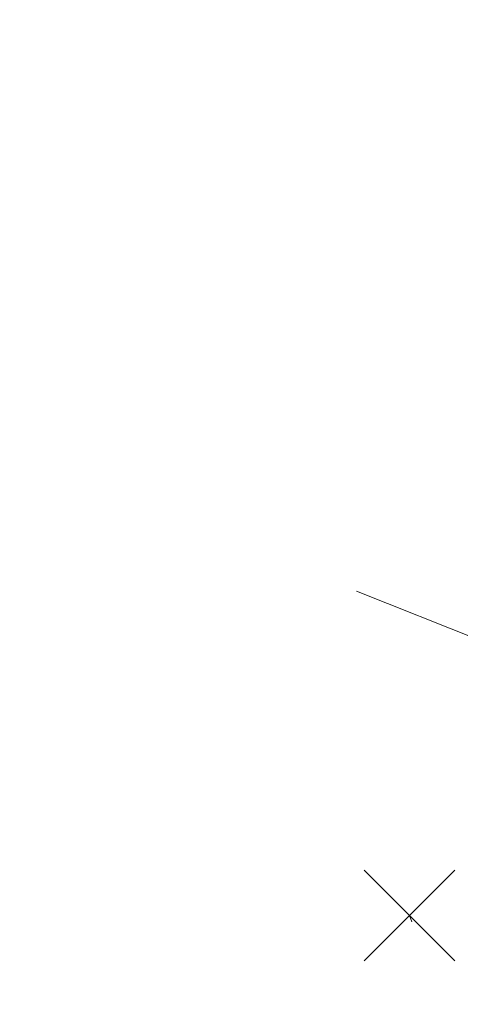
# Model space of a CAD drawing. Extents: x 413123 to 1465301, y 377724 to 504150.
# Tile 68 of 256: x 1463227.07 to 1463233.55, y 433284.63 to 433299.13. Entities that reach past the tile are written whole.
import ezdxf

# ---------------------------------------------------------------- set-up
doc = ezdxf.new("R2010")
doc.units = 0
doc.header["$MEASUREMENT"] = 0
doc.linetypes.add('DGN Style 1', pattern=[8.732639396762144, 0.01453018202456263, -8.71810921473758])
doc.linetypes.add('DGN Style 3', pattern=[20.34225483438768, 14.53018202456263, -5.812072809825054])
for name, color, linetype, lineweight in [('PV_X_Curb', 120, 'DGN Style 1', 0), ('PV_X_EOP', 7, 'DGN Style 3', 0), ('SV_X_Random_Point (Construction)', 7, 'Continuous', 0)]:
    doc.layers.add(name, color=color, linetype=linetype, lineweight=lineweight)
doc.layers.add('SV_Observation (Construction)', color=97, linetype='DGN Style 1', lineweight=0, transparency=0.9)

# ---------------------------------------------------------------- blocks, each defined once
blk = doc.blocks.new('X_600')
at = {"layer": 'SV_X_Random_Point (Construction)', "color": 7, "linetype": 'Continuous', "lineweight": 0, "transparency": 33554559}
for p, q in [((-0.03333333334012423, -0.03337500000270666), (0.03333333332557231, 0.03337499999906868)), ((-0.03333333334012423, 0.03337499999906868), (0.03333333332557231, -0.03337500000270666))]:
    blk.add_line(p, q, dxfattribs=at)

msp = doc.modelspace()

# ---------------------------------------------------------------- linework, layer by layer
at = {"layer": 'PV_X_Curb'}
for points, knots in [([(1463034.114341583, 433358.5354235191, 570.967442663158), (1463034.382762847, 433357.8525596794, 570.9829174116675), (1463034.902669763, 433356.6746703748, 570.9791408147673), (1463036.322057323, 433354.5205973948, 570.6849760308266), (1463037.748960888, 433352.2020754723, 570.6878951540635), (1463040.018756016, 433349.1857511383, 570.9427811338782), (1463042.639031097, 433346.7780487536, 570.7955674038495), (1463044.970687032, 433345.5933757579, 570.8824061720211), (1463045.921303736, 433345.2188641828, 570.878208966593), (1463051.106075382, 433343.1762354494, 570.8553169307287), (1463056.290847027, 433341.1336067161, 570.8324248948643), (1463061.475618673, 433339.0909779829, 570.809532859), (1463062.018547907, 433338.9041474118, 570.7725412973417), (1463062.561477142, 433338.7173168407, 570.7355497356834), (1463063.104406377, 433338.5304862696, 570.6985581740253), (1463069.657625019, 433335.9461940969, 570.7210719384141), (1463076.21084366, 433333.3619019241, 570.7435857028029), (1463082.764062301, 433330.7776097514, 570.7660994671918), (1463087.246478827, 433329.0023655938, 570.8028168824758), (1463091.728895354, 433327.2271214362, 570.8395342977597), (1463096.211311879, 433325.4518772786, 570.8762517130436), (1463096.878442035, 433325.1897515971, 570.9638925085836), (1463097.545572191, 433324.9276259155, 571.0515333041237), (1463098.212702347, 433324.6655002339, 571.1391740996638), (1463104.831686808, 433322.094946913, 571.1640382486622), (1463111.45067127, 433319.524393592, 571.1889023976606), (1463118.069655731, 433316.953840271, 571.2137665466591), (1463125.957183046, 433313.9138789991, 571.1851535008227), (1463133.844710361, 433310.8739177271, 571.1565404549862), (1463141.732237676, 433307.8339564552, 571.1279274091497), (1463145.767175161, 433306.241790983, 571.1313455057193), (1463149.802112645, 433304.6496255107, 571.134763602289), (1463153.83705013, 433303.0574600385, 571.1381816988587), (1463154.355066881, 433302.8054079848, 571.0924572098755), (1463154.873083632, 433302.5533559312, 571.0467327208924), (1463155.391100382, 433302.3013038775, 571.0010082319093), (1463159.740180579, 433300.5574304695, 571.007755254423), (1463164.089260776, 433298.8135570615, 571.0145022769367), (1463168.438340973, 433297.0696836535, 571.0212492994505), (1463173.76020955, 433294.9893866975, 571.0517121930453), (1463179.082078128, 433292.9090897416, 571.0821750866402), (1463184.403946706, 433290.8287927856, 571.1126379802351), (1463184.927832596, 433290.6024130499, 571.183469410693), (1463185.451718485, 433290.3760333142, 571.254300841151), (1463185.975604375, 433290.1496535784, 571.3251322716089), (1463193.283059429, 433287.4009373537, 571.3274320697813), (1463200.590514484, 433284.6522211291, 571.3297318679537), (1463207.897969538, 433281.9035049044, 571.3320316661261), (1463214.611583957, 433279.3049910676, 571.3660593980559), (1463221.325198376, 433276.7064772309, 571.4000871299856), (1463228.038812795, 433274.1079633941, 571.4341148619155), (1463234.876881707, 433271.4003319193, 571.5030017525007), (1463241.714950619, 433268.6927004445, 571.5718886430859), (1463248.553019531, 433265.9850689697, 571.6407755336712), (1463252.53367608, 433264.4224603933, 571.6987979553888), (1463256.514332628, 433262.8598518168, 571.7568203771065), (1463260.494989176, 433261.2972432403, 571.8148427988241), (1463261.18962272, 433261.0748617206, 571.7422662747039), (1463261.884256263, 433260.8524802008, 571.6696897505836), (1463262.578889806, 433260.6300986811, 571.5971132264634), (1463267.974277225, 433258.4984942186, 571.5913249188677), (1463273.369664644, 433256.3668897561, 571.5855366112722), (1463278.765052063, 433254.2352852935, 571.5797483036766), (1463284.039124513, 433252.1341649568, 571.626583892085), (1463289.313196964, 433250.0330446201, 571.6734194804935), (1463294.587269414, 433247.9319242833, 571.7202550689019), (1463295.147837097, 433247.7325865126, 571.8045569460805), (1463295.70840478, 433247.533248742, 571.8888588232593), (1463296.268972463, 433247.3339109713, 571.9731607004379), (1463303.262539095, 433244.6091737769, 572.0038664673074), (1463310.256105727, 433241.8844365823, 572.034572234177), (1463317.249672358, 433239.1596993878, 572.0652780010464), (1463324.8255847, 433236.206749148, 572.1003223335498), (1463332.401497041, 433233.2537989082, 572.1353666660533), (1463339.977409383, 433230.3008486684, 572.1704109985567), (1463346.624217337, 433227.6724527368, 572.1699621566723), (1463353.271025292, 433225.044056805, 572.1695133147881), (1463359.917833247, 433222.4156608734, 572.1690644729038), (1463363.666535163, 433220.9685334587, 572.1740861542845), (1463367.415237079, 433219.521406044, 572.1791078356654), (1463371.163938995, 433218.0742786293, 572.1841295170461), (1463371.754596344, 433217.8301906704, 572.1047293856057), (1463372.345253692, 433217.5861027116, 572.0253292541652), (1463372.935911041, 433217.3420147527, 571.9459291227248), (1463380.338603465, 433214.4611246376, 571.9041823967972), (1463387.741295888, 433211.5802345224, 571.8624356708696), (1463395.143988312, 433208.6993444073, 571.8206889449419), (1463403.121855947, 433205.5721027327, 571.8539167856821), (1463411.099723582, 433202.4448610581, 571.8871446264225), (1463419.077591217, 433199.3176193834, 571.9203724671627), (1463419.407565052, 433199.1647159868, 571.9396248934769), (1463419.737538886, 433199.0118125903, 571.9588773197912), (1463420.067512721, 433198.8589091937, 571.9781297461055)], [0, 0, 0, 0, 0.004163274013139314, 0.007301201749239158, 0.0146979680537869, 0.01957460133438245, 0.02877745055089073, 0.03448275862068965, 0.03448275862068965, 0.03448275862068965, 0.06896551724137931, 0.06896551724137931, 0.06896551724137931, 0.1034482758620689, 0.1034482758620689, 0.1034482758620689, 0.1379310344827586, 0.1379310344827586, 0.1379310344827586, 0.1724137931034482, 0.1724137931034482, 0.1724137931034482, 0.2068965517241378, 0.2068965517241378, 0.2068965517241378, 0.2413793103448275, 0.2413793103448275, 0.2413793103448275, 0.2758620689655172, 0.2758620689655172, 0.2758620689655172, 0.3103448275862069, 0.3103448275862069, 0.3103448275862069, 0.3448275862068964, 0.3448275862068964, 0.3448275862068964, 0.3793103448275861, 0.3793103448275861, 0.3793103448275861, 0.4137931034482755, 0.4137931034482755, 0.4137931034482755, 0.4482758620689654, 0.4482758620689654, 0.4482758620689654, 0.4827586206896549, 0.4827586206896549, 0.4827586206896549, 0.5172413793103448, 0.5172413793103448, 0.5172413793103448, 0.5517241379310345, 0.5517241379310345, 0.5517241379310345, 0.5862068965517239, 0.5862068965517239, 0.5862068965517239, 0.6206896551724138, 0.6206896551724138, 0.6206896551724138, 0.6551724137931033, 0.6551724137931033, 0.6551724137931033, 0.6896551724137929, 0.6896551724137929, 0.6896551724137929, 0.7241379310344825, 0.7241379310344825, 0.7241379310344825, 0.7586206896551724, 0.7586206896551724, 0.7586206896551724, 0.7931034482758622, 0.7931034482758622, 0.7931034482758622, 0.8275862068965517, 0.8275862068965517, 0.8275862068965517, 0.8620689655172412, 0.8620689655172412, 0.8620689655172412, 0.8965517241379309, 0.8965517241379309, 0.8965517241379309, 0.9310344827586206, 0.9310344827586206, 0.9310344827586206, 0.9655172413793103, 0.9655172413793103, 0.9655172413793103, 1, 1, 1, 1]), ([(1463694.730807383, 433042.1012902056, 573.2000085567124), (1463688.122071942, 433044.6665198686, 573.2117681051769), (1463681.5133365, 433047.2317495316, 573.2235276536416), (1463674.904601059, 433049.7969791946, 573.2352872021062), (1463669.906627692, 433051.7384291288, 573.2422034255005), (1463664.908654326, 433053.679879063, 573.249119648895), (1463659.910680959, 433055.6213289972, 573.2560358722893), (1463659.31440991, 433055.8530469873, 573.3282538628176), (1463658.718138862, 433056.0847649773, 573.400471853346), (1463658.121867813, 433056.3164829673, 573.4726898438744), (1463656.811811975, 433056.8455353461, 573.4691755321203), (1463655.501756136, 433057.3745877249, 573.4656612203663), (1463654.191700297, 433057.9036401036, 573.4621469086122), (1463647.078403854, 433060.7016199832, 573.4311409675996), (1463639.965107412, 433063.4995998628, 573.4001350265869), (1463632.851810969, 433066.2975797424, 573.3691290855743), (1463626.603526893, 433068.7760307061, 573.3262890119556), (1463620.355242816, 433071.25448167, 573.2834489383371), (1463614.10695874, 433073.7329326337, 573.2406088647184), (1463606.821724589, 433076.5483492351, 573.1778320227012), (1463599.536490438, 433079.3637658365, 573.1150551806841), (1463592.251256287, 433082.1791824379, 573.052278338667), (1463585.048675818, 433085.0513616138, 572.9767093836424), (1463577.846095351, 433087.9235407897, 572.901140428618), (1463570.643514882, 433090.7957199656, 572.8255714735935), (1463568.520856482, 433091.6009161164, 572.8136526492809), (1463566.398198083, 433092.4061122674, 572.8017338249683), (1463564.275539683, 433093.2113084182, 572.7898150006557), (1463563.658286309, 433093.4932407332, 572.723361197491), (1463563.041032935, 433093.7751730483, 572.6569073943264), (1463562.423779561, 433094.0571053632, 572.5904535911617), (1463557.897842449, 433095.8076798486, 572.5495712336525), (1463553.371905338, 433097.5582543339, 572.5086888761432), (1463548.845968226, 433099.3088288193, 572.4678065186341), (1463541.746736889, 433102.0973839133, 572.4116307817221), (1463534.647505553, 433104.8859390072, 572.3554550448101), (1463527.548274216, 433107.6744941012, 572.2992793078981), (1463527.099574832, 433107.8541490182, 572.3819727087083), (1463526.650875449, 433108.0338039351, 572.4646661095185), (1463526.202176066, 433108.2134588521, 572.5473595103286), (1463518.442801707, 433111.2934591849, 572.5872886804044), (1463510.683427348, 433114.3734595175, 572.6272178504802), (1463502.924052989, 433117.4534598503, 572.6671470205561), (1463495.101662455, 433120.5759616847, 572.6180249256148), (1463487.279271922, 433123.6984635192, 572.5689028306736), (1463479.456881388, 433126.8209653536, 572.5197807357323), (1463474.540841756, 433128.7396558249, 572.5305568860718), (1463469.624802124, 433130.6583462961, 572.5413330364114), (1463464.708762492, 433132.5770367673, 572.5521091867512), (1463464.15178183, 433132.7738995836, 572.4839343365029), (1463463.594801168, 433132.9707623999, 572.4157594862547), (1463463.037820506, 433133.1676252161, 572.3475846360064), (1463455.395093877, 433136.1460172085, 572.2965798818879), (1463447.752367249, 433139.1244092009, 572.2455751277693), (1463440.10964062, 433142.1028011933, 572.1945703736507), (1463439.463345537, 433142.3911085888, 572.2249332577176), (1463438.817050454, 433142.6794159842, 572.2552961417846), (1463438.170755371, 433142.9677233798, 572.2856590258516), (1463431.589276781, 433145.5431962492, 572.3185177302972), (1463425.007798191, 433148.1186691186, 572.351376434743), (1463418.4263196, 433150.6941419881, 572.3842351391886), (1463413.565512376, 433152.6091060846, 572.3506952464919), (1463408.704705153, 433154.5240701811, 572.3171553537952), (1463403.843897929, 433156.4390342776, 572.2836154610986), (1463402.295983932, 433157.0721267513, 572.2966227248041), (1463400.748069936, 433157.7052192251, 572.3096299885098), (1463399.20015594, 433158.3383116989, 572.3226372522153), (1463398.571326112, 433158.6030358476, 572.2531442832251), (1463397.942496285, 433158.8677599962, 572.1836513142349), (1463397.313666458, 433159.1324841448, 572.1141583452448), (1463389.499427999, 433162.1494767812, 572.1431257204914), (1463381.68518954, 433165.1664694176, 572.172093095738), (1463373.87095108, 433168.1834620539, 572.2010604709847), (1463373.202610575, 433168.4242856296, 572.2485422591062), (1463372.53427007, 433168.6651092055, 572.2960240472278), (1463371.865929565, 433168.9059327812, 572.3435058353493), (1463366.852918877, 433170.8940812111, 572.309207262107), (1463361.839908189, 433172.882229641, 572.2749086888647), (1463356.826897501, 433174.8703780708, 572.2406101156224), (1463350.263613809, 433177.4130764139, 572.2105829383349), (1463343.700330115, 433179.955774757, 572.1805557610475), (1463337.137046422, 433182.4984731, 572.1505285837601), (1463332.732110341, 433184.1753668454, 572.1399057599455), (1463328.327174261, 433185.8522605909, 572.129282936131), (1463323.922238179, 433187.5291543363, 572.1186601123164), (1463323.550514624, 433187.6736224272, 572.0672464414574), (1463323.17879107, 433187.8180905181, 572.0158327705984), (1463322.807067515, 433187.9625586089, 571.9644190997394), (1463314.242457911, 433191.4677850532, 571.9189611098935), (1463305.677848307, 433194.9730114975, 571.8735031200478), (1463297.113238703, 433198.4782379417, 571.8280451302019), (1463296.447798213, 433198.6498683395, 571.8729159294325), (1463295.782357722, 433198.8214987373, 571.917786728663), (1463295.116917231, 433198.9931291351, 571.9626575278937), (1463288.43623397, 433201.6173953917, 571.9595616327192), (1463281.755550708, 433204.2416616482, 571.9564657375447), (1463275.074867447, 433206.8659279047, 571.9533698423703), (1463270.698621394, 433208.5836220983, 571.955071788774), (1463266.322375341, 433210.3013162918, 571.9567737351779), (1463261.946129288, 433212.0190104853, 571.9584756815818), (1463261.255964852, 433212.2907585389, 571.8814296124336), (1463260.565800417, 433212.5625065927, 571.8043835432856), (1463259.875635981, 433212.8342546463, 571.7273374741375), (1463253.221984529, 433215.4661261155, 571.684237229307), (1463246.568333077, 433218.0979975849, 571.6411369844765), (1463239.914681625, 433220.7298690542, 571.5980367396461), (1463232.697418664, 433223.5591135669, 571.584901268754), (1463225.480155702, 433226.3883580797, 571.5717657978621), (1463218.262892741, 433229.2176025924, 571.5586303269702), (1463212.689928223, 433231.3845503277, 571.501804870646), (1463207.116963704, 433233.5514980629, 571.4449794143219), (1463201.543999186, 433235.7184457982, 571.3881539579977), (1463197.702392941, 433237.2969398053, 571.3824755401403), (1463193.860786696, 433238.8754338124, 571.376797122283), (1463190.01918045, 433240.4539278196, 571.3711187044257), (1463189.420555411, 433240.6641899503, 571.4587546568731), (1463188.821930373, 433240.874452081, 571.5463906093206), (1463188.223305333, 433241.0847142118, 571.6340265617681), (1463185.054584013, 433242.3131517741, 571.6250500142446), (1463181.885862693, 433243.5415893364, 571.6160734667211), (1463178.717141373, 433244.7700268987, 571.6070969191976), (1463171.181422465, 433247.7347391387, 571.5342143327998), (1463163.645703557, 433250.6994513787, 571.4613317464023), (1463156.10998465, 433253.6641636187, 571.3884491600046), (1463148.761307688, 433256.5197229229, 571.322577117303), (1463141.412630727, 433259.3752822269, 571.2567050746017), (1463134.063953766, 433262.2308415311, 571.1908330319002), (1463126.984343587, 433264.9936274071, 571.2120531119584), (1463119.904733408, 433267.756413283, 571.2332731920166), (1463112.82512323, 433270.519199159, 571.2544932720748), (1463106.948373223, 433272.8554993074, 571.272380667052), (1463101.071623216, 433275.1917994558, 571.290268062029), (1463095.19487321, 433277.5280996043, 571.3081554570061), (1463087.382378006, 433280.5556578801, 571.2445784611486), (1463079.569882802, 433283.583216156, 571.1810014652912), (1463071.757387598, 433286.6107744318, 571.1174244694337), (1463067.011834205, 433288.4980060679, 571.0790224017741), (1463062.266280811, 433290.385237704, 571.0406203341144), (1463057.520727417, 433292.27246934, 571.0022182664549), (1463052.596696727, 433294.1302708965, 570.9741905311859), (1463047.672666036, 433295.988072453, 570.946162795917), (1463042.748635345, 433297.8458740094, 570.9181350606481), (1463040.996474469, 433298.028892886, 570.6600759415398), (1463037.884741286, 433298.0614564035, 570.3732611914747), (1463033.533792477, 433297.4811137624, 570.213053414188), (1463028.578927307, 433295.8351240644, 570.8846791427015), (1463025.750437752, 433293.3300609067, 570.5443428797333), (1463024.222435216, 433291.00068514, 570.5092220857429), (1463023.412434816, 433289.7658735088, 570.490604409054), (1463022.602434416, 433288.5310618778, 570.4719867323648), (1463021.792434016, 433287.2962502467, 570.4533690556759), (1463021.001432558, 433285.3732457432, 570.5012869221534), (1463020.2104311, 433283.4502412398, 570.549204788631), (1463019.419429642, 433281.5272367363, 570.5971226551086), (1463018.531487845, 433279.3825151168, 570.6481372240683), (1463017.643546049, 433277.2377934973, 570.6991517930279), (1463016.755604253, 433275.0930718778, 570.7501663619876), (1463014.741467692, 433270.0950215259, 570.9656913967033), (1463012.727331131, 433265.096971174, 571.181216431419), (1463010.71319457, 433260.0989208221, 571.3967414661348)], [0, 0, 0, 0, 0.01923076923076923, 0.01923076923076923, 0.01923076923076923, 0.03846153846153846, 0.03846153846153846, 0.03846153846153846, 0.05769230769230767, 0.05769230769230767, 0.05769230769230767, 0.07692307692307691, 0.07692307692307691, 0.07692307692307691, 0.09615384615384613, 0.09615384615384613, 0.09615384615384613, 0.1153846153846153, 0.1153846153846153, 0.1153846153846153, 0.1346153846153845, 0.1346153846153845, 0.1346153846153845, 0.1538461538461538, 0.1538461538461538, 0.1538461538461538, 0.1730769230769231, 0.1730769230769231, 0.1730769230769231, 0.1923076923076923, 0.1923076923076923, 0.1923076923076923, 0.2115384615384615, 0.2115384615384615, 0.2115384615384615, 0.2307692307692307, 0.2307692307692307, 0.2307692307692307, 0.25, 0.25, 0.25, 0.269230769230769, 0.269230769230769, 0.269230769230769, 0.2884615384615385, 0.2884615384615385, 0.2884615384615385, 0.3076923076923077, 0.3076923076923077, 0.3076923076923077, 0.3269230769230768, 0.3269230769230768, 0.3269230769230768, 0.3461538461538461, 0.3461538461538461, 0.3461538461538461, 0.3653846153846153, 0.3653846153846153, 0.3653846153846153, 0.3846153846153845, 0.3846153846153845, 0.3846153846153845, 0.4038461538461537, 0.4038461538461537, 0.4038461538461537, 0.423076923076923, 0.423076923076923, 0.423076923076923, 0.4423076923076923, 0.4423076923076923, 0.4423076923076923, 0.4615384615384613, 0.4615384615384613, 0.4615384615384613, 0.4807692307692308, 0.4807692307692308, 0.4807692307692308, 0.5, 0.5, 0.5, 0.5192307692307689, 0.5192307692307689, 0.5192307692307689, 0.538461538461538, 0.538461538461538, 0.538461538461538, 0.5576923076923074, 0.5576923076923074, 0.5576923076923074, 0.576923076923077, 0.576923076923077, 0.576923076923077, 0.5961538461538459, 0.5961538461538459, 0.5961538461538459, 0.6153846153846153, 0.6153846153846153, 0.6153846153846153, 0.6346153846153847, 0.6346153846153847, 0.6346153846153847, 0.6538461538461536, 0.6538461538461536, 0.6538461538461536, 0.673076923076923, 0.673076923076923, 0.673076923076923, 0.6923076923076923, 0.6923076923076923, 0.6923076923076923, 0.7115384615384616, 0.7115384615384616, 0.7115384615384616, 0.7307692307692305, 0.7307692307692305, 0.7307692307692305, 0.7499999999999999, 0.7499999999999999, 0.7499999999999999, 0.7692307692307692, 0.7692307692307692, 0.7692307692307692, 0.7884615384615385, 0.7884615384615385, 0.7884615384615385, 0.8076923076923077, 0.8076923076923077, 0.8076923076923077, 0.826923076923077, 0.826923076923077, 0.826923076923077, 0.846153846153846, 0.846153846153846, 0.846153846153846, 0.8653846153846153, 0.8653846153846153, 0.8653846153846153, 0.8846153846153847, 0.8846153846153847, 0.8846153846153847, 0.9038461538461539, 0.9038461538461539, 0.9038461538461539, 0.9087225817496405, 0.9125585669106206, 0.9159702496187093, 0.9230769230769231, 0.9230769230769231, 0.9230769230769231, 0.9423076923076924, 0.9423076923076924, 0.9423076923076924, 0.9615384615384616, 0.9615384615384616, 0.9615384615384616, 0.9807692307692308, 0.9807692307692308, 0.9807692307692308, 1, 1, 1, 1])]:
    msp.add_open_spline(points, degree=3, knots=knots, dxfattribs=at)
at = {"layer": 'PV_X_EOP'}
msp.add_polyline3d([(1463184.428014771, 433299.4495702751, 571.3868709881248), (1463185.90983077, 433304.0927559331, 571.3021045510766), (1463191.730017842, 433305.8626634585, 570.9940526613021), (1463213.112541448, 433298.2091703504, 571.043692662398), (1463234.131496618, 433289.8766122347, 571.4434306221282), (1463235.943054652, 433289.4878348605, 571.3958894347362), (1463239.05236025, 433289.7989672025, 571.4307151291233), (1463240.304701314, 433293.4101351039, 571.2967862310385)], dxfattribs=at)
for points, knots in [([(1463033.539703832, 433358.668730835, 570.9312826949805), (1463033.78085339, 433357.7791180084, 570.9319642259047), (1463034.311810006, 433356.414696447, 570.9129230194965), (1463035.936664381, 433354.210215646, 570.7574772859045), (1463037.392149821, 433351.9520015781, 570.7191112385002), (1463039.598433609, 433348.7987445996, 570.7996873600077), (1463042.441302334, 433346.5539274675, 570.6747714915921), (1463044.712350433, 433345.0075174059, 570.6881225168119), (1463045.691659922, 433344.6760572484, 570.6008205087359), (1463046.330306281, 433344.4598990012, 570.5438874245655), (1463046.96895264, 433344.243740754, 570.486954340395), (1463047.607598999, 433344.0275825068, 570.4300212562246), (1463047.46569072, 433343.5095853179, 570.4737916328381), (1463047.32378244, 433342.9915881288, 570.5175620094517), (1463047.181874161, 433342.4735909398, 570.5613323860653), (1463047.962688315, 433342.1715041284, 570.5523071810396), (1463048.74350247, 433341.8694173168, 570.5432819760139), (1463049.524316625, 433341.5673305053, 570.5342567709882), (1463049.723445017, 433342.0454324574, 570.5031497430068), (1463049.92257341, 433342.5235344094, 570.4720427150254), (1463050.121701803, 433343.0016363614, 570.4409356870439), (1463054.363252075, 433341.3299102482, 570.4898514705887), (1463058.604802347, 433339.658184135, 570.5387672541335), (1463062.84635262, 433337.9864580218, 570.5876830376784), (1463069.380437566, 433335.4247592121, 570.6248076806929), (1463075.914522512, 433332.8630604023, 570.6619323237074), (1463082.448607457, 433330.3013615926, 570.699056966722), (1463087.637972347, 433328.22388055, 570.7205322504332), (1463092.827337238, 433326.1463995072, 570.7420075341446), (1463098.016702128, 433324.0689184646, 570.7634828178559), (1463104.657268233, 433321.5116641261, 570.769767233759), (1463111.297834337, 433318.9544097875, 570.7760516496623), (1463117.938400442, 433316.3971554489, 570.7823360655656), (1463125.924840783, 433313.2674390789, 570.73748834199), (1463133.911281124, 433310.1377227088, 570.6926406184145), (1463141.897721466, 433307.0080063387, 570.647792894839), (1463141.717745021, 433306.5125578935, 570.6799613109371), (1463141.537768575, 433306.0171094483, 570.7121297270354), (1463141.35779213, 433305.5216610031, 570.7442981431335), (1463142.229950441, 433305.2201381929, 570.7485050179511), (1463143.102108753, 433304.9186153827, 570.7527118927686), (1463143.974267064, 433304.6170925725, 570.7569187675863), (1463144.185348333, 433305.0788176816, 570.735481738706), (1463144.396429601, 433305.5405427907, 570.7140447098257), (1463144.607510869, 433306.0022678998, 570.6926076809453), (1463147.58473388, 433304.8543661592, 570.7341019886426), (1463150.56195689, 433303.7064644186, 570.7755962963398), (1463153.539179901, 433302.558562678, 570.817090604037), (1463158.44037952, 433300.5705139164, 570.826934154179), (1463163.341579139, 433298.5824651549, 570.8367777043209), (1463168.242778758, 433296.5944163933, 570.8466212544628), (1463174.091388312, 433294.2251577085, 570.8787504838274), (1463179.939997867, 433291.8558990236, 570.9108797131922), (1463185.788607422, 433289.4866403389, 570.9430089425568), (1463193.090936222, 433286.8080451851, 571.0096381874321), (1463200.393265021, 433284.1294500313, 571.0762674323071), (1463207.695593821, 433281.4508548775, 571.1428966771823), (1463214.34865388, 433278.828976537, 571.1804566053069), (1463221.001713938, 433276.2070981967, 571.2180165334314), (1463227.654773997, 433273.5852198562, 571.2555764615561), (1463234.593717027, 433270.8614597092, 571.311327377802), (1463241.532660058, 433268.1376995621, 571.3670782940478), (1463248.471603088, 433265.413939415, 571.4228292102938), (1463251.006317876, 433264.4249023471, 571.4376305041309), (1463253.541032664, 433263.4358652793, 571.452431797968), (1463256.075747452, 433262.4468282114, 571.4672330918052), (1463255.94008792, 433261.9072334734, 571.4705339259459), (1463255.804428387, 433261.3676387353, 571.4738347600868), (1463255.668768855, 433260.8280439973, 571.4771355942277), (1463256.445551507, 433260.5848901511, 571.4871075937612), (1463257.222334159, 433260.3417363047, 571.4970795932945), (1463257.999116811, 433260.0985824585, 571.507051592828), (1463258.226294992, 433260.5106164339, 571.4958264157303), (1463258.453473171, 433260.9226504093, 571.4846012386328), (1463258.680651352, 433261.3346843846, 571.4733760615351), (1463259.925804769, 433260.8493021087, 571.4829525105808), (1463261.170958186, 433260.3639198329, 571.4925289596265), (1463262.416111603, 433259.878537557, 571.5021054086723), (1463267.791649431, 433257.7869022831, 571.5241727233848), (1463273.167187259, 433255.6952670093, 571.5462400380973), (1463278.542725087, 433253.6036317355, 571.5683073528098), (1463284.352399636, 433251.3217999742, 571.5814787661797), (1463290.162074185, 433249.039968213, 571.5946501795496), (1463295.971748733, 433246.7581364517, 571.6078215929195), (1463302.949122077, 433244.0521724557, 571.6351321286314), (1463309.926495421, 433241.3462084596, 571.6624426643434), (1463316.903868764, 433238.6402444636, 571.6897532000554), (1463324.563747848, 433235.6405621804, 571.7285381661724), (1463332.223626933, 433232.6408798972, 571.7673231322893), (1463339.883506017, 433229.641197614, 571.8061080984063), (1463346.449952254, 433227.0690864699, 571.8205958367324), (1463353.01639849, 433224.4969753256, 571.8350835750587), (1463359.582844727, 433221.9248641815, 571.8495713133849), (1463363.961849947, 433220.2403229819, 571.8408310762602), (1463368.340855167, 433218.5557817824, 571.8320908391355), (1463372.719860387, 433216.8712405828, 571.8233506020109), (1463380.126525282, 433213.9587859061, 571.7905530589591), (1463387.533190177, 433211.0463312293, 571.7577555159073), (1463394.939855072, 433208.1338765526, 571.7249579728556), (1463402.425974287, 433205.1637758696, 571.7534560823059), (1463409.912093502, 433202.1936751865, 571.7819541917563), (1463417.398212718, 433199.2235745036, 571.8104523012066), (1463417.229394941, 433198.7682275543, 571.8194733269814), (1463417.060577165, 433198.3128806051, 571.8284943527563), (1463416.891759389, 433197.8575336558, 571.8375153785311), (1463417.692446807, 433197.4966240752, 571.8487103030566), (1463418.493134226, 433197.1357144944, 571.859905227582), (1463419.293821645, 433196.7748049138, 571.8711001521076), (1463419.475032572, 433197.247288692, 571.8477905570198), (1463419.6562435, 433197.7197724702, 571.8244809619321), (1463419.837454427, 433198.1922562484, 571.8011713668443), (1463419.83781155, 433198.2226624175, 571.7953862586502), (1463419.838168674, 433198.2530685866, 571.789601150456), (1463419.838525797, 433198.2834747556, 571.7838160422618)], [0, 0, 0, 0, 0.003968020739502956, 0.006425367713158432, 0.01199892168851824, 0.01581541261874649, 0.02326256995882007, 0.02777777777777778, 0.02777777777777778, 0.02777777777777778, 0.05555555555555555, 0.05555555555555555, 0.05555555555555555, 0.08333333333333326, 0.08333333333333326, 0.08333333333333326, 0.1111111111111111, 0.1111111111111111, 0.1111111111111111, 0.1388888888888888, 0.1388888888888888, 0.1388888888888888, 0.1666666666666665, 0.1666666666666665, 0.1666666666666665, 0.1944444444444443, 0.1944444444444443, 0.1944444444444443, 0.2222222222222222, 0.2222222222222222, 0.2222222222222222, 0.25, 0.25, 0.25, 0.2777777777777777, 0.2777777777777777, 0.2777777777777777, 0.3055555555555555, 0.3055555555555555, 0.3055555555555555, 0.333333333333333, 0.333333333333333, 0.333333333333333, 0.3611111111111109, 0.3611111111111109, 0.3611111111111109, 0.3888888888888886, 0.3888888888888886, 0.3888888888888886, 0.4166666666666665, 0.4166666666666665, 0.4166666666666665, 0.4444444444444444, 0.4444444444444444, 0.4444444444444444, 0.472222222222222, 0.472222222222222, 0.472222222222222, 0.5, 0.5, 0.5, 0.5277777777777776, 0.5277777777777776, 0.5277777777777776, 0.5555555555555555, 0.5555555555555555, 0.5555555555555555, 0.5833333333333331, 0.5833333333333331, 0.5833333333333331, 0.6111111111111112, 0.6111111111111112, 0.6111111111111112, 0.638888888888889, 0.638888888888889, 0.638888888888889, 0.6666666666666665, 0.6666666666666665, 0.6666666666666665, 0.6944444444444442, 0.6944444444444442, 0.6944444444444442, 0.722222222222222, 0.722222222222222, 0.722222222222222, 0.7499999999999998, 0.7499999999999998, 0.7499999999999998, 0.7777777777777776, 0.7777777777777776, 0.7777777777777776, 0.8055555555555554, 0.8055555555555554, 0.8055555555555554, 0.8333333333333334, 0.8333333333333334, 0.8333333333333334, 0.861111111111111, 0.861111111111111, 0.861111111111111, 0.8888888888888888, 0.8888888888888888, 0.8888888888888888, 0.9166666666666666, 0.9166666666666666, 0.9166666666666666, 0.9444444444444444, 0.9444444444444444, 0.9444444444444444, 0.9722222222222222, 0.9722222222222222, 0.9722222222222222, 1, 1, 1, 1]), ([(1463695.37345491, 433042.3269481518, 573.2056029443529), (1463695.118355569, 433042.4173281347, 573.1929567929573), (1463694.863256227, 433042.5077081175, 573.1803106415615), (1463694.608156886, 433042.5980881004, 573.1676644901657), (1463688.127196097, 433045.133574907, 573.1638691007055), (1463681.646235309, 433047.6690617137, 573.1600737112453), (1463675.165274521, 433050.2045485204, 573.1562783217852), (1463668.255959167, 433052.9440202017, 573.1540820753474), (1463661.346643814, 433055.6834918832, 573.1518858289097), (1463654.437328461, 433058.4229635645, 573.149689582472), (1463647.338400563, 433061.2071824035, 573.1301154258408), (1463640.239472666, 433063.9914012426, 573.1105412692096), (1463633.140544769, 433066.7756200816, 573.0909671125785), (1463626.823799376, 433069.2202639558, 573.0453158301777), (1463620.507053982, 433071.6649078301, 572.999664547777), (1463614.190308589, 433074.1095517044, 572.9540132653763), (1463606.930945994, 433076.9629614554, 572.8967218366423), (1463599.671583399, 433079.8163712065, 572.8394304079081), (1463592.412220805, 433082.6697809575, 572.7821389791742), (1463585.208613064, 433085.5359198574, 572.7224006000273), (1463578.005005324, 433088.4020587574, 572.6626622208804), (1463570.801397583, 433091.2681976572, 572.6029238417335), (1463563.539543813, 433094.1288766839, 572.5195568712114), (1463556.277690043, 433096.9895557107, 572.4361899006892), (1463549.015836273, 433099.8502347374, 572.3528229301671), (1463541.464235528, 433102.896740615, 572.3143753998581), (1463533.912634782, 433105.9432464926, 572.2759278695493), (1463526.361034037, 433108.9897523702, 572.2374803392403), (1463524.510466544, 433109.6486739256, 572.222419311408), (1463522.659899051, 433110.307595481, 572.2073582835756), (1463520.809331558, 433110.9665170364, 572.1922972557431), (1463520.996148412, 433111.478044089, 572.2051758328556), (1463521.182965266, 433111.9895711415, 572.2180544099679), (1463521.36978212, 433112.5010981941, 572.2309329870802), (1463520.520611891, 433112.8412018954, 572.2365752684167), (1463519.671441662, 433113.1813055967, 572.2422175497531), (1463518.822271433, 433113.5214092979, 572.2478598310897), (1463518.644435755, 433113.0349413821, 572.2388127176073), (1463518.466600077, 433112.5484734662, 572.229765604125), (1463518.288764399, 433112.0620055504, 572.2207184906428), (1463514.835464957, 433113.4033588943, 572.2367800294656), (1463511.382165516, 433114.7447122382, 572.2528415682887), (1463507.928866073, 433116.0860655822, 572.2689031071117), (1463493.594865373, 433121.7420238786, 572.2482959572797), (1463479.260864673, 433127.3979821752, 572.2276888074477), (1463464.926863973, 433133.0539404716, 572.2070816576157), (1463449.455525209, 433139.0728186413, 572.1640707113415), (1463433.984186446, 433145.0916968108, 572.1210597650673), (1463418.512847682, 433151.1105749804, 572.0780488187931), (1463413.328996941, 433153.1553309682, 572.0135393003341), (1463408.145146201, 433155.200086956, 571.9490297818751), (1463402.961295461, 433157.2448429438, 571.8845202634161), (1463403.132465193, 433157.7716799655, 571.9190447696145), (1463403.303634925, 433158.2985169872, 571.953569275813), (1463403.474804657, 433158.825354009, 571.9880937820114), (1463402.600267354, 433159.1613721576, 571.9863420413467), (1463401.725730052, 433159.4973903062, 571.984590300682), (1463400.851192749, 433159.8334084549, 571.9828385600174), (1463400.653049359, 433159.3552482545, 571.9439093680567), (1463400.454905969, 433158.8770880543, 571.9049801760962), (1463400.256762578, 433158.3989278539, 571.8660509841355), (1463399.322085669, 433158.774478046, 571.9116587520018), (1463398.387408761, 433159.150028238, 571.9572665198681), (1463397.452731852, 433159.5255784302, 572.0028742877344), (1463389.04126259, 433162.8168634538, 571.9920574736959), (1463380.629793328, 433166.1081484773, 571.9812406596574), (1463372.218324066, 433169.3994335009, 571.9704238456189), (1463367.156032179, 433171.3851717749, 571.9528553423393), (1463362.093740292, 433173.370910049, 571.9352868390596), (1463357.031448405, 433175.3566483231, 571.91771833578), (1463350.485608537, 433177.9162151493, 571.9032139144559), (1463343.93976867, 433180.4757819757, 571.8887094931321), (1463337.393928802, 433183.0353488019, 571.8742050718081), (1463332.955818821, 433184.7683232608, 571.8612483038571), (1463328.517708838, 433186.5012977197, 571.8482915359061), (1463324.079598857, 433188.2342721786, 571.835334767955), (1463307.834725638, 433194.592922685, 571.7755947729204), (1463291.58985242, 433200.9515731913, 571.7158547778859), (1463275.344979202, 433207.3102236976, 571.6561147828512), (1463270.255842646, 433209.3105723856, 571.6395679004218), (1463265.16670609, 433211.3109210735, 571.6230210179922), (1463260.077569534, 433213.3112697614, 571.6064741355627), (1463253.452444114, 433215.9179517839, 571.5595870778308), (1463246.827318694, 433218.5246338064, 571.5127000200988), (1463240.202193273, 433221.1313158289, 571.4658129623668), (1463232.962477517, 433223.9732301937, 571.4532933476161), (1463225.722761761, 433226.8151445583, 571.4407737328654), (1463218.483046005, 433229.6570589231, 571.4282541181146), (1463212.90690448, 433231.8646312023, 571.4088467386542), (1463207.330762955, 433234.0722034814, 571.3894393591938), (1463201.754621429, 433236.2797757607, 571.3700319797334), (1463194.142429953, 433239.2572758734, 571.3409586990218), (1463186.530238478, 433242.2347759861, 571.3118854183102), (1463178.918047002, 433245.2122760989, 571.2828121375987), (1463169.428496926, 433248.9128530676, 571.1919051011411), (1463159.93894685, 433252.6134300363, 571.1009980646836), (1463150.449396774, 433256.314007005, 571.0100910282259), (1463145.077359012, 433258.4557943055, 570.9673048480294), (1463139.70532125, 433260.5975816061, 570.9245186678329), (1463134.333283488, 433262.7393689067, 570.8817324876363), (1463132.297653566, 433263.5246301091, 570.8037126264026), (1463130.262023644, 433264.3098913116, 570.7256927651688), (1463128.226393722, 433265.0951525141, 570.6476729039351), (1463128.413443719, 433265.4813551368, 570.6980714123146), (1463128.600493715, 433265.8675577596, 570.748469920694), (1463128.787543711, 433266.2537603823, 570.7988684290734), (1463127.919822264, 433266.676285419, 570.7925938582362), (1463127.052100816, 433267.0988104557, 570.786319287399), (1463126.184379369, 433267.5213354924, 570.7800447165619), (1463126.004706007, 433267.0870623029, 570.7088488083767), (1463125.825032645, 433266.6527891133, 570.6376529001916), (1463125.645359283, 433266.2185159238, 570.5664569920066), (1463121.458270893, 433267.8591123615, 570.6667666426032), (1463117.271182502, 433269.4997087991, 570.7670762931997), (1463113.084094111, 433271.1403052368, 570.8673859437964), (1463107.189564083, 433273.4271367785, 570.8747985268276), (1463101.295034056, 433275.7139683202, 570.8822111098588), (1463095.400504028, 433278.0007998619, 570.88962369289), (1463087.576983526, 433281.0591137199, 570.8606773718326), (1463079.753463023, 433284.117427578, 570.8317310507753), (1463071.92994252, 433287.175741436, 570.8027847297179), (1463067.216062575, 433289.0371870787, 570.7609532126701), (1463062.502182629, 433290.8986327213, 570.7191216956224), (1463057.788302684, 433292.7600783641, 570.6772901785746), (1463055.438489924, 433293.6549933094, 570.597871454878), (1463053.088677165, 433294.5499082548, 570.5184527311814), (1463050.738864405, 433295.4448232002, 570.4390340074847), (1463050.919405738, 433295.974786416, 570.493206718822), (1463051.099947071, 433296.5047496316, 570.547379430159), (1463051.280488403, 433297.0347128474, 570.6015521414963), (1463050.479713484, 433297.3478403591, 570.5996470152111), (1463049.678938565, 433297.660967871, 570.5977418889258), (1463048.878163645, 433297.9740953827, 570.5958367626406), (1463048.616684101, 433297.4827268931, 570.554312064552), (1463048.355204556, 433296.9913584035, 570.5127873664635), (1463048.093725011, 433296.499989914, 570.471262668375), (1463046.16244202, 433297.1796919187, 570.4532430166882), (1463044.231159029, 433297.8593939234, 570.4352233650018), (1463042.299876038, 433298.5390959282, 570.4172037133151), (1463040.683227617, 433298.6270722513, 570.3881765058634), (1463037.665619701, 433298.5647521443, 570.3323767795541), (1463033.387011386, 433297.9238663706, 570.2772123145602), (1463028.240821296, 433296.3164198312, 570.1397972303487), (1463025.314393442, 433293.7317706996, 570.0019896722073), (1463023.773730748, 433291.3674614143, 569.9858104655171), (1463022.862373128, 433289.9688870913, 569.9762398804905), (1463021.951015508, 433288.5703127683, 569.966669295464), (1463021.039657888, 433287.1717384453, 569.9570987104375)], [0, 0, 0, 0, 0.02083333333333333, 0.02083333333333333, 0.02083333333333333, 0.04166666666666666, 0.04166666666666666, 0.04166666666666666, 0.06249999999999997, 0.06249999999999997, 0.06249999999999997, 0.08333333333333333, 0.08333333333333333, 0.08333333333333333, 0.1041666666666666, 0.1041666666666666, 0.1041666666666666, 0.1249999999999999, 0.1249999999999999, 0.1249999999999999, 0.1458333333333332, 0.1458333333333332, 0.1458333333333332, 0.1666666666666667, 0.1666666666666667, 0.1666666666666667, 0.1875, 0.1875, 0.1875, 0.2083333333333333, 0.2083333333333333, 0.2083333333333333, 0.2291666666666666, 0.2291666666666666, 0.2291666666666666, 0.2499999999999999, 0.2499999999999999, 0.2499999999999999, 0.2708333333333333, 0.2708333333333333, 0.2708333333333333, 0.2916666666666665, 0.2916666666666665, 0.2916666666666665, 0.3125, 0.3125, 0.3125, 0.3333333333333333, 0.3333333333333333, 0.3333333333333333, 0.3541666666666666, 0.3541666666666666, 0.3541666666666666, 0.375, 0.375, 0.375, 0.3958333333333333, 0.3958333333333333, 0.3958333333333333, 0.4166666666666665, 0.4166666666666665, 0.4166666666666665, 0.4374999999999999, 0.4374999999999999, 0.4374999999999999, 0.4583333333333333, 0.4583333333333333, 0.4583333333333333, 0.4791666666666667, 0.4791666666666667, 0.4791666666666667, 0.4999999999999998, 0.4999999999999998, 0.4999999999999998, 0.5208333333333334, 0.5208333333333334, 0.5208333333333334, 0.5416666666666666, 0.5416666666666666, 0.5416666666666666, 0.5624999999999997, 0.5624999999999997, 0.5624999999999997, 0.5833333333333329, 0.5833333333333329, 0.5833333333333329, 0.6041666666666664, 0.6041666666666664, 0.6041666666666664, 0.625, 0.625, 0.625, 0.6458333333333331, 0.6458333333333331, 0.6458333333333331, 0.6666666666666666, 0.6666666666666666, 0.6666666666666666, 0.6875, 0.6875, 0.6875, 0.7083333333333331, 0.7083333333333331, 0.7083333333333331, 0.7291666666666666, 0.7291666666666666, 0.7291666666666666, 0.75, 0.75, 0.75, 0.7708333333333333, 0.7708333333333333, 0.7708333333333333, 0.7916666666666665, 0.7916666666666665, 0.7916666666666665, 0.8125, 0.8125, 0.8125, 0.8333333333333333, 0.8333333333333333, 0.8333333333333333, 0.8541666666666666, 0.8541666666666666, 0.8541666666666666, 0.875, 0.875, 0.875, 0.8958333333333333, 0.8958333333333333, 0.8958333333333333, 0.9166666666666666, 0.9166666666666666, 0.9166666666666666, 0.9375, 0.9375, 0.9375, 0.9583333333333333, 0.9583333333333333, 0.9583333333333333, 0.9631710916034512, 0.9674286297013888, 0.9713421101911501, 0.9791666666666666, 0.9791666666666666, 0.9791666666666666, 1, 1, 1, 1])]:
    msp.add_open_spline(points, degree=3, knots=knots, dxfattribs=at)
at = {"layer": 'SV_Observation (Construction)', "transparency": 33554434}
msp.add_line((1463232.804400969, 433285.9395123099, 571.808178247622), (1463260.25624, 433205.5898700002, 572.09), dxfattribs=at)

# ---------------------------------------------------------------- block references
at = {"layer": 'SV_X_Random_Point (Construction)', "color": 7, "linetype": 'Continuous', "lineweight": 0, "transparency": 33554559, "xscale": 20, "yscale": 20, "zscale": 20}
msp.add_blockref('X_600', (1463232.80440097, 433285.93951231, 571.8081782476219), dxfattribs=at)

doc.saveas('drawing.dxf')
